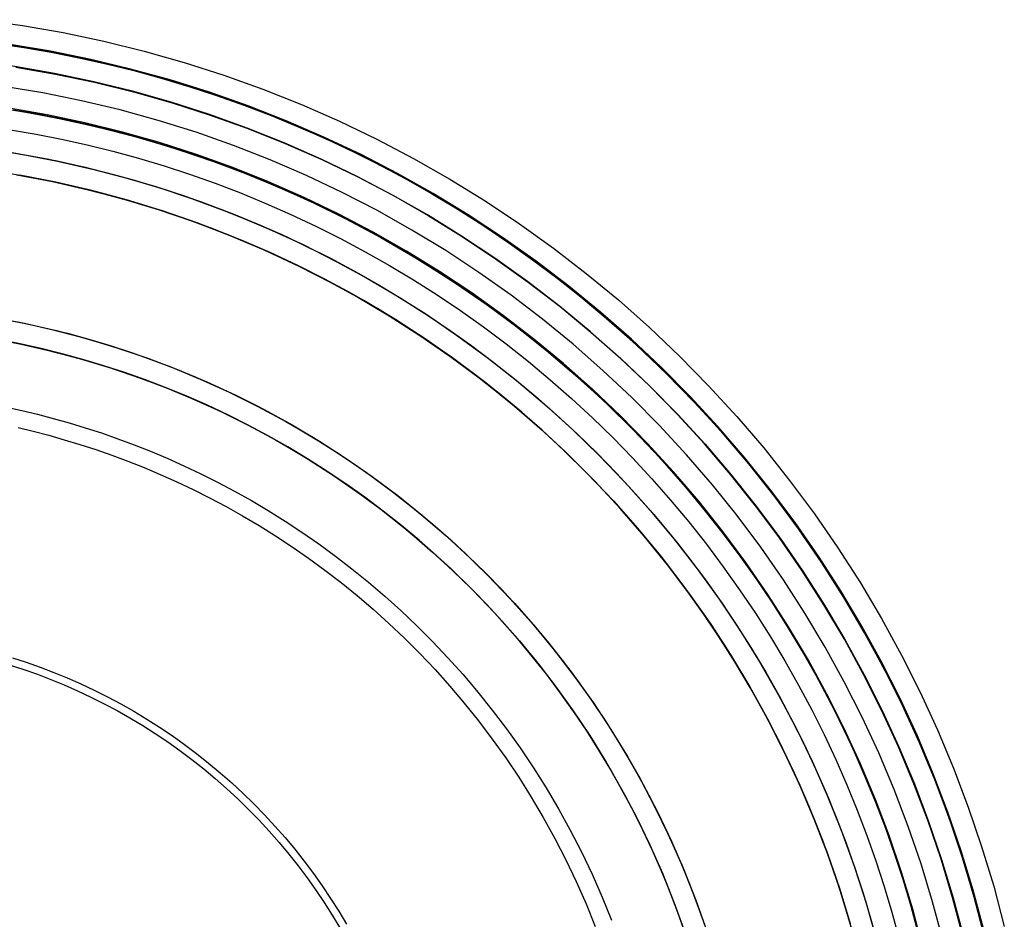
# Model space of a CAD drawing. Header units: millimetres. Extents: x -356 to 356, y -410 to 410.
# Tile 88 of 126: x 4 to 28, y 7 to 28. Entities that reach past the tile are written whole.
import ezdxf

# ---------------------------------------------------------------- set-up
doc = ezdxf.new("R2010")
doc.units = ezdxf.units.MM
doc.header["$MEASUREMENT"] = 0
doc.layers.add('1', color=7, linetype='Continuous')

msp = doc.modelspace()

# ---------------------------------------------------------------- linework, layer by layer
at = {"layer": '1', "color": 252}
for points in [[(3.436789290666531, 28.30450631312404), (4.411703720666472, 28.16901610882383), (5.38136063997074, 27.99995635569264), (6.344604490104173, 27.79752852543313), (7.300287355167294, 27.56197385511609), (8.247270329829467, 27.29357305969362), (9.184424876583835, 26.9926459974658), (10.1106341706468, 26.6595512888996), (11.02479443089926, 26.29468588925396), (11.92581623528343, 25.89848461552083), (12.8126258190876, 25.47141962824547), (13.68416635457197, 25.01399986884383), (14.53939921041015, 24.52677045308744), (15.37730518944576, 24.01031202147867), (16.19688574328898, 23.4652400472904), (16.99716416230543, 22.89220410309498), (17.77718673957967, 22.29188708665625), (18.53602390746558, 21.6650044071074), (19.27277134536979, 21.01230313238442), (19.9865510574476, 20.33456109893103), (20.67651241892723, 19.63258598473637), (21.34183318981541, 18.90721434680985), (21.98172049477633, 18.15931062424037), (22.59541176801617, 17.38976610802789), (23.18217566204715, 16.59949787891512), (23.74131291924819, 15.78944771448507), (24.27215720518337, 14.96058096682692), (24.77407590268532, 14.11388541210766), (25.24647086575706, 13.25037007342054), (25.68877913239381, 12.37106401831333), (26.10047359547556, 11.47701513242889), (26.48106363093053, 10.56928887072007), (26.8300956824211, 9.64896698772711), (27.14715380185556, 8.717146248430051), (27.43186014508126, 7.774937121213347), (27.68387542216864, 6.823462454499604)], [(27.23484364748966, 6.5010223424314), (26.99280629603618, 7.442338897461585), (26.71824471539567, 8.374688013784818), (26.41148973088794, 9.296946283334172), (26.07291095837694, 10.20800245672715), (25.70291635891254, 11.10675878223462), (25.30195174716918, 11.99213232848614), (24.8705002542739, 12.86305628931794), (24.409081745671, 13.71848126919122), (23.91825219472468, 14.55737654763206), (23.39860301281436, 15.37873132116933), (22.85076033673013, 16.18155592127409), (22.27538427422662, 16.96488300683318), (21.67316810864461, 17.72776872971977), (21.04483746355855, 18.46929387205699), (20.39114942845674, 19.18856495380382), (19.7128916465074, 19.88471530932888), (19.01088136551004, 20.55690613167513), (18.28596445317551, 21.20432748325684), (17.53901437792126, 21.82619927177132), (16.77093115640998, 22.42177219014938), (15.98264026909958, 22.99032861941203), (15.17509154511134, 23.53118349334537), (14.34925801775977, 24.04368512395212), (13.50613475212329, 24.52721598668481), (12.64673764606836, 24.9811934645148), (11.77210220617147, 25.40507054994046), (10.88328230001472, 25.79833650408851), (9.981348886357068, 26.16051747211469), (9.067388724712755, 26.49117705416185), (8.142503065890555, 26.78991683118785), (7.20780632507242, 27.05637684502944), (6.264424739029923, 27.29023603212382), (5.313495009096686, 27.49121261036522), (4.356162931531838, 27.65906441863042), (3.39358201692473, 27.79358920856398)], [(3.79947096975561, 27.7410169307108), (4.445983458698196, 27.64476860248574), (5.094965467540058, 27.53255031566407), (5.745873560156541, 27.4041043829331), (6.398144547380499, 27.25919562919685), (7.051196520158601, 27.09761295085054), (7.704430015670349, 26.91917082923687), (8.35722931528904, 26.72371078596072), (9.00896387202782, 26.51110276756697), (9.658989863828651, 26.28124644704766), (10.30665186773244, 26.03407242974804), (10.95128464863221, 25.769543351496), (11.5922150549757, 25.48765485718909), (12.22876401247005, 25.1884364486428), (12.8602486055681, 24.87195219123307), (13.48598423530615, 24.53830126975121), (14.10528684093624, 24.18761838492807), (14.71747517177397, 23.82007398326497), (15.321873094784, 23.43587431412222), (15.91781192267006, 23.03526130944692), (16.50463274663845, 22.61851228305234), (17.08168875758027, 22.1859394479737), (17.64834753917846, 21.7378892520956), (18.2039933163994, 21.27474153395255), (18.74802914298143, 20.79690850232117), (19.27987901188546, 20.3048335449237), (19.79898987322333, 19.79898987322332), (20.30483354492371, 19.27987901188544), (20.79690850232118, 18.74802914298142), (21.27474153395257, 18.20399331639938), (21.73788925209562, 17.64834753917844), (22.18593944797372, 17.08168875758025), (22.61851228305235, 16.50463274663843), (23.03526130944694, 15.91781192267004), (23.43587431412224, 15.32187309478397), (23.82007398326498, 14.71747517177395), (24.18761838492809, 14.10528684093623), (24.53830126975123, 13.48598423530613), (24.87195219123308, 12.86024860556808), (25.18843644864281, 12.22876401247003), (25.4876548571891, 11.59221505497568), (25.76954335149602, 10.95128464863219), (26.03407242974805, 10.30665186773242), (26.28124644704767, 9.658989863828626), (26.51110276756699, 9.008963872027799), (26.72371078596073, 8.357229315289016), (26.91917082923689, 7.704430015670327), (27.09761295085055, 7.051196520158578), (27.25919562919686, 6.398144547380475)], [(3.79947096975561, 27.7410169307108), (4.445983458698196, 27.64476860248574), (5.094965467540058, 27.53255031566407), (5.745873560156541, 27.4041043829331), (6.398144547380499, 27.25919562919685), (7.051196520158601, 27.09761295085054), (7.704430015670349, 26.91917082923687), (8.35722931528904, 26.72371078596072), (9.00896387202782, 26.51110276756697), (9.658989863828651, 26.28124644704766), (10.30665186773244, 26.03407242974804), (10.95128464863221, 25.769543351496), (11.5922150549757, 25.48765485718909), (12.22876401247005, 25.1884364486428), (12.8602486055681, 24.87195219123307), (13.48598423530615, 24.53830126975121), (14.10528684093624, 24.18761838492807), (14.71747517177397, 23.82007398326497), (15.321873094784, 23.43587431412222), (15.91781192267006, 23.03526130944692), (16.50463274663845, 22.61851228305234), (17.08168875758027, 22.1859394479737), (17.64834753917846, 21.7378892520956), (18.2039933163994, 21.27474153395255), (18.74802914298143, 20.79690850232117), (19.27987901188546, 20.3048335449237), (19.79898987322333, 19.79898987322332), (20.30483354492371, 19.27987901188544), (20.79690850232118, 18.74802914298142), (21.27474153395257, 18.20399331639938), (21.73788925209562, 17.64834753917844), (22.18593944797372, 17.08168875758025), (22.61851228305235, 16.50463274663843), (23.03526130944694, 15.91781192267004), (23.43587431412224, 15.32187309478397), (23.82007398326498, 14.71747517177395), (24.18761838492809, 14.10528684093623), (24.53830126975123, 13.48598423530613), (24.87195219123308, 12.86024860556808), (25.18843644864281, 12.22876401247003), (25.4876548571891, 11.59221505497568), (25.76954335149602, 10.95128464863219), (26.03407242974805, 10.30665186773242), (26.28124644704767, 9.658989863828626), (26.51110276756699, 9.008963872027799), (26.72371078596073, 8.357229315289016), (26.91917082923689, 7.704430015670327), (27.09761295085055, 7.051196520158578), (27.25919562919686, 6.398144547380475)], [(27.19589983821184, 6.741716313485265), (26.94553224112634, 7.681536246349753), (26.66269737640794, 8.612100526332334), (26.34773603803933, 9.532287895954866), (26.00102772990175, 10.44098960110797), (25.62299020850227, 11.33711072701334), (25.21407897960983, 12.21957151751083), (24.77478674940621, 13.08730867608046), (24.30564283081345, 13.93927664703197), (23.80721250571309, 14.77444887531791), (23.28009634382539, 15.59181904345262), (22.72492947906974, 16.39040228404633), (22.14238084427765, 17.16923636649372), (21.53315236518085, 17.92738285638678), (20.89797811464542, 18.66392824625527), (20.23762342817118, 19.37798505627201), (19.55288398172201, 20.06869290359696), (18.84458483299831, 20.73521953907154), (18.11357942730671, 21.37676185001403), (17.36074856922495, 21.99254682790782), (16.58699936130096, 22.58183249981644), (15.79326411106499, 23.14390882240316), (14.98049920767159, 23.67809853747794), (14.14968396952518, 24.18375798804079), (13.3018194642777, 24.66027789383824), (12.43792730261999, 25.10708408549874), (11.55904840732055, 25.5236381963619), (10.66624175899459, 25.90943831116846), (9.76058312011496, 26.26401957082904), (8.843163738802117, 26.58695473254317), (7.915089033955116, 26.87785468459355), (6.977477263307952, 27.13636891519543), (6.031458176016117, 27.36218593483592), (5.078171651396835, 27.55503365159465), (4.118766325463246, 27.71467969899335)], [(27.21688074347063, 6.575819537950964), (26.97241831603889, 7.515893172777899), (26.69549608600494, 8.446921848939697), (26.38644731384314, 9.367785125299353), (26.04564392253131, 10.27737479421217), (25.67349604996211, 11.17459621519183), (25.27045155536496, 12.05836963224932), (24.83699548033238, 12.92763147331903), (24.3736494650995, 13.78133563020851), (23.88097112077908, 14.61845471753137), (23.35955335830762, 15.43798130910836), (22.81002367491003, 16.23892915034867), (22.23304339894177, 17.02033434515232), (21.62930689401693, 17.78125651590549), (20.9995407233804, 18.52077993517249), (20.34450277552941, 19.23801462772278), (19.66498135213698, 19.93209744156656), (18.96179421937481, 20.60219308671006), (18.2357876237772, 21.24749514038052), (17.48783527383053, 21.86722701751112), (16.71883728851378, 22.46064290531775), (15.92971911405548, 23.02702866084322), (15.12143041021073, 23.56570267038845), (14.29494390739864, 24.07601666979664), (13.45125423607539, 24.55735652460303), (12.591376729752, 25.0091429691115), (11.7163462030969, 25.43083230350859), (10.82721570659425, 25.82191704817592), (9.925055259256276, 26.18192655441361), (9.010950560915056, 26.51042757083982), (8.086001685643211, 26.80702476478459), (7.151321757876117, 27.07136119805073), (6.208035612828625, 27.30311875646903), (5.257278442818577, 27.50201853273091), (4.300194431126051, 27.66782116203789)], [(4.256950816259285, 27.18090871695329), (5.192594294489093, 27.01777920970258), (6.122049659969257, 26.82245210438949), (7.044209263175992, 26.59516017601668), (7.957974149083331, 26.33617429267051), (8.862255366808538, 26.04580309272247), (9.755975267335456, 25.7243926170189), (10.63806878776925, 25.3723258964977), (11.50748472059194, 24.99002249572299), (12.36318696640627, 24.5779380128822), (13.20415576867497, 24.13656353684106), (14.02938892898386, 23.66642506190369), (14.83790300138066, 23.16808286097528), (15.62873446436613, 22.64213081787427), (16.40094086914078, 22.08919571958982), (17.15360196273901, 21.50993650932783), (17.88582078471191, 20.9050435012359), (18.59672473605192, 20.275237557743), (19.28546661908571, 19.62126923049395), (19.9512256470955, 18.94391786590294), (20.59320842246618, 18.24399067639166), (21.21064988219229, 17.52232177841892), (21.80281420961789, 16.7797711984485), (22.3689957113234, 16.01722384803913), (22.90851965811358, 15.23558846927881), (23.42074308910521, 14.43579655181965), (23.90505557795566, 13.61880122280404), (24.36087996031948, 12.78557611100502), (24.78767302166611, 11.93711418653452), (25.18492614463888, 11.07442657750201), (25.5521659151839, 10.19854136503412), (25.88895468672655, 9.310502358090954), (26.19489110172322, 8.411367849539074), (26.4696105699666, 7.502209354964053), (26.71278570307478, 6.584110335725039)], [(26.2252783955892, 6.501104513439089), (25.98384641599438, 7.407382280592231), (25.71110592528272, 8.304734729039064), (25.40738555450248, 9.19208061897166), (25.07305126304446, 10.06835076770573), (24.70850589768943, 10.93248933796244), (24.31418870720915, 11.78345511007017), (23.89057481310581, 12.62022273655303), (23.43817463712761, 13.44178397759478), (22.95753328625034, 14.24714891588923), (22.44922989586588, 15.03534714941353), (21.91387693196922, 15.805428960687), (21.3521194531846, 16.55646646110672), (20.76463433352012, 17.28755470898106), (20.15212944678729, 17.9978127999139), (19.51534281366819, 18.68638492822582), (18.85504171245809, 19.35244141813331), (18.17202175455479, 19.99517972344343), (17.46710592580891, 20.61382539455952), (16.74114359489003, 21.20763301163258), (15.99500948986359, 21.77588708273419), (15.22960264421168, 22.31790290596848), (14.44584531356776, 22.83302739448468), (13.64468186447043, 23.32063986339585), (12.82707763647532, 23.7801527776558), (11.99401777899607, 24.21101245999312), (11.14650606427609, 24.61269975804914), (10.28556367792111, 24.98473066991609), (9.412227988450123, 25.32665692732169), (8.527551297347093, 25.63806653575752), (7.63259957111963, 25.91858427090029), (6.728451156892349, 26.16787213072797), (5.816195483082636, 26.38562974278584), (4.896931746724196, 26.57159472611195), (3.971767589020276, 26.72554300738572)], [(3.647818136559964, 26.24773176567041), (4.551614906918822, 26.10618320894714), (5.449987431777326, 25.9335234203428), (6.341865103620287, 25.72995816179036), (7.226185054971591, 25.4957300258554), (8.10189342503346, 25.23111814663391), (8.967946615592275, 24.93643786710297), (9.823312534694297, 24.6120403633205), (10.66697182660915, 24.2583122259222), (11.4979190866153, 23.87567499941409), (12.31516405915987, 23.46458467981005), (13.11773281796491, 23.02553117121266), (13.90466892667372, 22.5590377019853), (14.67503457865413, 22.06566020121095), (15.42791171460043, 21.54598663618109), (16.16240311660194, 21.00063631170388), (16.87763347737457, 20.43025913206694), (17.57275044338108, 19.83553482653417), (18.24692563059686, 19.21717213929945), (18.89935561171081, 18.57590798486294), (19.52926287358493, 17.91250656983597), (20.13589674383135, 17.22775848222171), (20.7185342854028, 16.52247974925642), (21.27648115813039, 15.79751086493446), (21.8090724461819, 15.05371578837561), (22.31567345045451, 14.29198091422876), (22.79568044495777, 13.51321401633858), (23.24852139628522, 12.71834316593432), (23.67365664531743, 11.90831562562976), (24.07057955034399, 11.08409672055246), (24.43881709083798, 10.24666868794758), (24.77793043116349, 9.397029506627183), (25.08751544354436, 8.536191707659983), (25.36720318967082, 7.665181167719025), (25.61666036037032, 6.785035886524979)], [(25.64595511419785, 6.673453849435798), (25.47707239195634, 7.291692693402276), (25.29208342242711, 7.909520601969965), (25.09086511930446, 8.526340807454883), (24.87332253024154, 9.141543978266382), (24.63938997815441, 9.754509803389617), (24.38903210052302, 10.36460868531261), (24.12224477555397, 10.97120353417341), (23.83905592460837, 11.57365165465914), (23.53952618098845, 12.17130671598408), (23.22374941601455, 12.76352079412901), (22.89185311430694, 13.3496464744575), (22.54399859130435, 13.92903900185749), (22.18038104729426, 14.50105846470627), (21.80122945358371, 15.06507199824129), (21.40680626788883, 15.62045599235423), (20.99740697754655, 16.16659828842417), (20.57335947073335, 16.7029003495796), (20.13502323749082, 17.22877938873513), (19.68278840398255, 17.74367043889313), (19.21707460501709, 18.24702835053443), (18.73832970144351, 18.7383297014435), (18.24702835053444, 19.21707460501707), (17.74367043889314, 19.68278840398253), (17.22877938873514, 20.13502323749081), (16.70290034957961, 20.57335947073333), (16.16659828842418, 20.99740697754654), (15.62045599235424, 21.40680626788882), (15.06507199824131, 21.8012294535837), (14.50105846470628, 22.18038104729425), (13.9290390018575, 22.54399859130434), (13.34964647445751, 22.89185311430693), (12.76352079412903, 23.22374941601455), (12.17130671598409, 23.53952618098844), (11.57365165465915, 23.83905592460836), (10.97120353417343, 24.12224477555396), (10.36460868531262, 24.38903210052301), (9.75450980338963, 24.63938997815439), (9.141543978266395, 24.87332253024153), (8.526340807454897, 25.09086511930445), (7.909520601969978, 25.2920834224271), (7.291692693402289, 25.47707239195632), (6.673453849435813, 25.64595511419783), (6.055386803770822, 25.79888157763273), (5.438058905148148, 25.93602736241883), (4.822020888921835, 26.05759226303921), (4.207805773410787, 26.16379885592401)], [(4.23425935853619, 26.15953072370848), (5.142457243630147, 25.99625229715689), (6.044419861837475, 25.80145322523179), (6.939053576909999, 25.57536970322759), (7.825273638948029, 25.31827585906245), (8.702005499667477, 25.03048342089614), (9.568186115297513, 24.71234133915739), (10.42276523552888, 24.36423536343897), (11.26470667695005, 23.98658757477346), (12.09298957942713, 23.57985587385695), (12.90660964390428, 23.14453342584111), (13.70458035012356, 22.68114806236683), (14.485934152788, 22.19026164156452), (15.2497236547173, 21.67246936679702), (15.99502275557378, 21.12839906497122), (16.72092777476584, 20.55871042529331), (17.42655854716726, 19.96409419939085), (18.11105949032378, 19.34527136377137), (18.77360064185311, 18.70299224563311), (19.41337866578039, 18.03803561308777), (20.02961782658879, 17.35120773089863), (20.62157092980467, 16.64334138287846), (21.18852022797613, 15.91529486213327), (21.72977829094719, 15.16795093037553), (22.24468883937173, 14.4022157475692), (22.73262754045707, 13.61901777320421), (23.19300276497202, 12.81930664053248), (23.62525630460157, 12.00405200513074), (24.02886404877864, 11.17424236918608), (24.40333662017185, 10.33088388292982), (24.74821996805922, 9.47499912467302), (25.06309591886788, 8.607625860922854), (25.34758268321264, 7.729815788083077), (25.60133531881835, 6.842633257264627)], [(4.13253433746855, 25.69576710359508), (4.73576205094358, 25.59146038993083), (5.340780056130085, 25.47207010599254), (5.947064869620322, 25.33737765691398), (6.554075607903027, 25.18718682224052), (7.161255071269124, 25.02132516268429), (7.76803095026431, 24.83964537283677), (8.373817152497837, 24.64202656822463), (8.978015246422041, 24.42837549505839), (9.58001601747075, 24.19862765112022), (10.1792011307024, 23.95274830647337), (10.77494489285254, 23.69073341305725), (11.36661610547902, 23.41261039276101), (11.95357999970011, 23.11843879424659), (12.53520024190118, 22.80831080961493), (13.11084099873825, 22.48235164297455), (13.67986904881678, 22.14071972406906), (14.2416559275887, 21.78360676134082), (14.79558009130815, 21.4112376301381), (15.34102908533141, 21.02387009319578), (15.87740170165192, 20.62179435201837), (16.40411011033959, 20.20533242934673), (16.92058194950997, 19.7748373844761), (17.4262623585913, 19.33069236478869), (17.92061593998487, 18.87330949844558), (18.40312863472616, 18.40312863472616), (18.87330949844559, 17.92061593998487), (19.3306923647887, 17.4262623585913), (19.7748373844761, 16.92058194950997), (20.20533242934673, 16.40411011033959), (20.62179435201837, 15.87740170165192), (21.02387009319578, 15.3410290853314), (21.4112376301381, 14.79558009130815), (21.78360676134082, 14.2416559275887), (22.14071972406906, 13.67986904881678), (22.48235164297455, 13.11084099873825), (22.80831080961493, 12.53520024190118), (23.11843879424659, 11.95357999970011), (23.41261039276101, 11.36661610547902), (23.69073341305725, 10.77494489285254), (23.95274830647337, 10.1792011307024), (24.19862765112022, 9.58001601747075), (24.4283754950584, 8.978015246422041), (24.64202656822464, 8.373817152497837), (24.83964537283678, 7.76803095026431), (25.0213251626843, 7.161255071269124), (25.18718682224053, 6.554075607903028)], [(4.13253433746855, 25.69576710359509), (4.73576205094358, 25.59146038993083), (5.340780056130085, 25.47207010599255), (5.947064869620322, 25.33737765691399), (6.554075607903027, 25.18718682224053), (7.161255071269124, 25.0213251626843), (7.76803095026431, 24.83964537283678), (8.373817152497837, 24.64202656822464), (8.978015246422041, 24.4283754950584), (9.58001601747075, 24.19862765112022), (10.1792011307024, 23.95274830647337), (10.77494489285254, 23.69073341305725), (11.36661610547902, 23.41261039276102), (11.95357999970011, 23.11843879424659), (12.53520024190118, 22.80831080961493), (13.11084099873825, 22.48235164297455), (13.67986904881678, 22.14071972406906), (14.2416559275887, 21.78360676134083), (14.79558009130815, 21.4112376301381), (15.34102908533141, 21.02387009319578), (15.87740170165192, 20.62179435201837), (16.40411011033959, 20.20533242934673), (16.92058194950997, 19.7748373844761), (17.4262623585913, 19.3306923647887), (17.92061593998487, 18.87330949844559), (18.40312863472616, 18.40312863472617), (18.87330949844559, 17.92061593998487), (19.3306923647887, 17.42626235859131), (19.7748373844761, 16.92058194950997), (20.20533242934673, 16.40411011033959), (20.62179435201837, 15.87740170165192), (21.02387009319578, 15.34102908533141), (21.4112376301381, 14.79558009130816), (21.78360676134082, 14.2416559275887), (22.14071972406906, 13.67986904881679), (22.48235164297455, 13.11084099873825), (22.80831080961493, 12.53520024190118), (23.11843879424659, 11.95357999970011), (23.41261039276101, 11.36661610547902), (23.69073341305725, 10.77494489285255), (23.95274830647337, 10.1792011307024), (24.19862765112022, 9.580016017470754), (24.4283754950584, 8.978015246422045), (24.64202656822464, 8.37381715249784), (24.83964537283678, 7.768030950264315), (25.0213251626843, 7.161255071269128), (25.18718682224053, 6.554075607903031)], [(3.510164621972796, 25.25725132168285), (4.379855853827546, 25.12104421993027), (5.24432752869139, 24.95489989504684), (6.102549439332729, 24.75901634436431), (6.953498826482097, 24.5336270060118), (7.796161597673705, 24.27900048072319), (8.629533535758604, 23.99544021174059), (9.452621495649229, 23.6832841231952), (10.26444458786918, 23.34290421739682), (11.06403534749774, 22.97470613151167), (11.8504408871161, 22.57912865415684), (12.62272403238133, 22.15664320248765), (13.37996443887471, 21.70775326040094), (14.1212596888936, 21.23299377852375), (14.84572636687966, 20.73293053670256), (15.55250111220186, 20.20815946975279), (16.24074164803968, 19.65930595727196), (16.90962778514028, 19.08702407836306), (17.55836239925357, 18.49199583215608), (18.18617238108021, 17.87493032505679), (18.7923095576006, 17.23656292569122), (19.37605158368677, 16.57765438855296), (19.93670280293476, 15.89898994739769), (20.47359507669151, 15.20137837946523), (20.98608858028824, 14.48565104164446), (21.4735725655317, 13.75266087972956), (21.93546608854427, 13.00328141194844), (22.37121870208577, 12.23840568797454), (22.78031111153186, 11.4589452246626), (23.16225579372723, 10.66582891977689), (23.51659757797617, 9.860001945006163), (23.84291418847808, 9.04242461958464), (24.14081674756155, 8.214071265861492), (24.40995023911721, 7.37592904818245), (24.6499939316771, 6.528996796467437)], [(4.049020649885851, 25.17648569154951), (4.640057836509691, 25.07428689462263), (5.232849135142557, 24.95730934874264), (5.826881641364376, 24.82533887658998), (6.421625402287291, 24.67818322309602), (7.016534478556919, 24.51567343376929), (7.611048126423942, 24.33766518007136), (8.204592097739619, 24.14404002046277), (8.79658005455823, 23.93470658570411), (9.386415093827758, 23.70960167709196), (9.973491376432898, 23.468691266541), (10.55719585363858, 23.2119713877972), (11.13691008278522, 22.9394689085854), (11.71201212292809, 22.65124217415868), (12.28187850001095, 22.34738151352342), (12.84588623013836, 22.02800960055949), (13.40341488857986, 21.69328166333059), (13.95384871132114, 21.34338553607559), (14.49657871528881, 20.97854154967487), (15.03100482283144, 20.59900225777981), (15.55653797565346, 20.20505199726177), (16.07260222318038, 19.79700628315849), (16.57863677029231, 19.37521103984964), (17.07409796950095, 18.94004167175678), (17.55846124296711, 18.49190197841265), (18.03122292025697, 18.03122292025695), (18.49190197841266, 17.55846124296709), (18.94004167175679, 17.07409796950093), (19.37521103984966, 16.5786367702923), (19.79700628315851, 16.07260222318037), (20.20505199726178, 15.55653797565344), (20.59900225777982, 15.03100482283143), (20.97854154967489, 14.49657871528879), (21.34338553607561, 13.95384871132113), (21.69328166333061, 13.40341488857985), (22.02800960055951, 12.84588623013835), (22.34738151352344, 12.28187850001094), (22.6512421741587, 11.71201212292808), (22.93946890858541, 11.13691008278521), (23.21197138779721, 10.55719585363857), (23.46869126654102, 9.973491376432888), (23.70960167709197, 9.386415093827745), (23.93470658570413, 8.79658005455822), (24.14404002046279, 8.204592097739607), (24.33766518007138, 7.611048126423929), (24.5156734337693, 7.016534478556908), (24.67818322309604, 6.42162540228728)], [(4.125995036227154, 25.1639854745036), (4.998334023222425, 25.00533257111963), (5.864630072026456, 24.81644845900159), (6.723835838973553, 24.59756149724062), (7.574912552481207, 24.34893631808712), (8.41683126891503, 24.07087350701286), (9.24857411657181, 23.763709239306), (10.06913552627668, 23.42781487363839), (10.8775234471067, 23.06359650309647), (11.67276054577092, 22.67149446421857), (12.45388538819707, 22.25198280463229), (13.21995360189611, 21.80556870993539), (13.97003901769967, 21.33279189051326), (14.70323478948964, 20.83422392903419), (15.41865449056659, 20.31046758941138), (16.11543318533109, 19.76215608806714), (16.79272847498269, 19.18995232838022), (17.449721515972, 18.59454809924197), (18.08561800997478, 17.9766632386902), (18.69964916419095, 17.33704476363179), (19.29107262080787, 16.6764659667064), (19.85917335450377, 15.99572548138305), (20.40326453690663, 15.29564631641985), (20.92268836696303, 14.57707486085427), (21.41681686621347, 13.84087986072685), (21.88505263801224, 13.08795136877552), (22.32682958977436, 12.31919966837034), (22.74161361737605, 11.53555417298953), (23.12890325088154, 10.73796230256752), (23.48823026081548, 9.927388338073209), (23.81916022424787, 9.104812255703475), (24.12129305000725, 8.271228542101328), (24.39426346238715, 7.427644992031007), (24.63774144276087, 6.575081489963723)], [(24.1570142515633, 6.437286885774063), (23.96026555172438, 7.134821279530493), (23.74299640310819, 7.827523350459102), (23.50539160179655, 8.514491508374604), (23.24768859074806, 9.194834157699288), (22.97017673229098, 9.867673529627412), (22.67319624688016, 10.53214944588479), (22.35713682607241, 11.18742298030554), (22.02243593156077, 11.83267998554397), (21.66957679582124, 12.46713445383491), (21.29908614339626, 13.09003168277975), (20.91153165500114, 13.70065121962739), (20.5075191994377, 14.29830956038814), (20.0876898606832, 14.88236258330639), (19.65271678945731, 15.45220769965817), (19.20330191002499, 16.00728570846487), (18.74017251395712, 16.54708234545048), (18.26407777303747, 17.07112952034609), (17.7757852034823, 17.5790062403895), (17.27607711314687, 18.07033922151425), (16.76574706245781, 18.54480319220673), (16.24559636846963, 19.00212089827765), (15.71297695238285, 19.44485421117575), (15.16494642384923, 19.87522075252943), (14.60190323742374, 20.2924720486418), (14.02429207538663, 20.6958747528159), (13.43260329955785, 21.0847140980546), (12.82737210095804, 21.45829734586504), (12.20917734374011, 21.81595720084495), (11.57864010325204, 22.15705515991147), (10.93642190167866, 22.4809847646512), (10.28322264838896, 22.78717472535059), (9.619778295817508, 23.07509188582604), (8.946858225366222, 23.34424399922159), (8.265262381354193, 23.5941822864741), (7.575818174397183, 23.82450375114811), (6.879377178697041, 24.03485322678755), (6.176811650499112, 24.22492513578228), (5.469010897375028, 24.39446494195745), (4.756877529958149, 24.5432702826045), (4.041323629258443, 24.671191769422)], [(24.1570142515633, 6.437286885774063), (23.96026555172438, 7.134821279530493), (23.74299640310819, 7.827523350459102), (23.50539160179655, 8.514491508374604), (23.24768859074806, 9.194834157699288), (22.97017673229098, 9.867673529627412), (22.67319624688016, 10.53214944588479), (22.35713682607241, 11.18742298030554), (22.02243593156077, 11.83267998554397), (21.66957679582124, 12.46713445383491), (21.29908614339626, 13.09003168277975), (20.91153165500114, 13.70065121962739), (20.5075191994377, 14.29830956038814), (20.0876898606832, 14.88236258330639), (19.65271678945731, 15.45220769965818), (19.20330191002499, 16.00728570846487), (18.74017251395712, 16.54708234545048), (18.26407777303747, 17.0711295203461), (17.7757852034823, 17.5790062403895), (17.27607711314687, 18.07033922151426), (16.76574706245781, 18.54480319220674), (16.24559636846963, 19.00212089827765), (15.71297695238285, 19.44485421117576), (15.16494642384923, 19.87522075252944), (14.60190323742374, 20.2924720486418), (14.02429207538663, 20.6958747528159), (13.43260329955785, 21.0847140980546), (12.82737210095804, 21.45829734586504), (12.20917734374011, 21.81595720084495), (11.57864010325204, 22.15705515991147), (10.93642190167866, 22.48098476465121), (10.28322264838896, 22.78717472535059), (9.619778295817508, 23.07509188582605), (8.946858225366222, 23.3442439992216), (8.265262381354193, 23.5941822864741), (7.575818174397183, 23.82450375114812), (6.879377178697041, 24.03485322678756), (6.176811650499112, 24.22492513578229), (5.469010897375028, 24.39446494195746), (4.756877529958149, 24.54327028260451), (4.041323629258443, 24.67119176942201)], [(4.277256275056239, 24.6313840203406), (5.125377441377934, 24.46897027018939), (5.967383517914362, 24.27736258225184), (6.802269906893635, 24.05678956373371), (7.629040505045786, 23.80751438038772), (8.446708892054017, 23.52983444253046), (9.254299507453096, 23.22408105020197), (10.05084881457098, 22.89061899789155), (10.83540645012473, 22.52984613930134), (11.60703635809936, 22.14219291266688), (12.36481790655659, 21.7281218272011), (13.10784698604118, 21.28812691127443), (13.83523708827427, 20.82273312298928), (14.54612036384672, 20.33249572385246), (15.23964865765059, 19.81799961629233), (15.91499452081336, 19.27985864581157), (16.57135219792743, 18.71871486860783), (17.20793858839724, 18.13523778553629), (17.82399418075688, 17.53012354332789), (18.41878395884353, 16.90409410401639), (18.99159827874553, 16.25789638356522), (19.54175371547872, 15.59230136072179), (20.06859387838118, 14.90810315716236), (20.57149019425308, 14.20611809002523), (21.04984265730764, 13.48718369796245), (21.50308054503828, 12.75215774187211), (21.93066309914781, 12.00191718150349), (22.33208017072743, 11.23735712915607), (22.70685282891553, 10.45938978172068), (23.05453393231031, 9.668943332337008), (23.37470866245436, 8.866960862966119), (23.6669950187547, 8.054399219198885), (23.93104427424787, 7.232227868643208), (24.16654139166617, 6.401427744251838)], [(24.03102338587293, 6.892743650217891), (23.77591418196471, 7.72695960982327), (23.49185554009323, 8.551767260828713), (23.17919332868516, 9.366162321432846), (22.83830824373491, 10.16915318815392), (22.46961534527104, 10.95976214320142), (22.07356355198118, 11.73702654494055), (21.65063509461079, 12.49999999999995), (21.20134492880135, 13.24775351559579), (20.72624010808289, 13.97937663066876), (20.22589911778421, 14.69397852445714), (19.70093117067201, 15.3906891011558), (19.1519754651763, 16.06866004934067), (18.57970040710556, 16.72706587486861), (17.984802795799, 17.36510490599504), (17.36800697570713, 17.98200026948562), (16.73006395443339, 18.57700083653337), (16.07175048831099, 19.14938213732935), (15.39386813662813, 19.69844724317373), (14.69724228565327, 20.2235276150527), (13.98272114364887, 20.72398391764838), (13.25117470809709, 21.19920679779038), (12.50349370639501, 21.64861762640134), (11.74058851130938, 22.07166920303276), (10.96338803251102, 22.46784642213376), (10.17283858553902, 22.83666690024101), (9.369902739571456, 23.17768156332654), (8.555558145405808, 23.49047519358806), (7.730796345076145, 23.77466693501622), (6.896621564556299, 24.02991075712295), (6.054049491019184, 24.2558958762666), (5.204106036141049, 24.45234713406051), (4.347826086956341, 24.61902533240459)], [(4.347826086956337, 24.61902533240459), (5.204106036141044, 24.45234713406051), (6.054049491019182, 24.2558958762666), (6.896621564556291, 24.02991075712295), (7.730796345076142, 23.77466693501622), (8.555558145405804, 23.49047519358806), (9.369902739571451, 23.17768156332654), (10.17283858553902, 22.83666690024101), (10.96338803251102, 22.46784642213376), (11.74058851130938, 22.07166920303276), (12.50349370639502, 21.64861762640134), (13.25117470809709, 21.19920679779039), (13.98272114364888, 20.72398391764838), (14.69724228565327, 20.2235276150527), (15.39386813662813, 19.69844724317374), (16.07175048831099, 19.14938213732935), (16.73006395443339, 18.57700083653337), (17.36800697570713, 17.98200026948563), (17.984802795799, 17.36510490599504), (18.57970040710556, 16.72706587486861), (19.1519754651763, 16.06866004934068), (19.70093117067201, 15.3906891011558), (20.22589911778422, 14.69397852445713), (20.72624010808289, 13.97937663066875), (21.20134492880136, 13.24775351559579), (21.6506350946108, 12.49999999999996), (22.07356355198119, 11.73702654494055), (22.46961534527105, 10.95976214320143), (22.83830824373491, 10.16915318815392), (23.17919332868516, 9.366162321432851), (23.49185554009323, 8.551767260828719), (23.77591418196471, 7.72695960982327), (24.03102338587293, 6.8927436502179)], [(4.347826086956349, 24.61902533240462), (5.204106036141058, 24.45234713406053), (6.054049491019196, 24.25589587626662), (6.896621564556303, 24.02991075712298), (7.730796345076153, 23.77466693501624), (8.555558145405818, 23.49047519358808), (9.369902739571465, 23.17768156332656), (10.17283858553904, 22.83666690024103), (10.96338803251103, 22.46784642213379), (11.7405885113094, 22.07166920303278), (12.50349370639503, 21.64861762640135), (13.2511747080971, 21.19920679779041), (13.98272114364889, 20.72398391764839), (14.69724228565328, 20.22352761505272), (15.39386813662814, 19.69844724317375), (16.07175048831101, 19.14938213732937), (16.7300639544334, 18.57700083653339), (17.36800697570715, 17.98200026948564), (17.98480279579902, 17.36510490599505), (18.57970040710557, 16.72706587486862), (19.15197546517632, 16.06866004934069), (19.70093117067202, 15.39068910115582), (20.22589911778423, 14.69397852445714), (20.72624010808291, 13.97937663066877), (21.20134492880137, 13.24775351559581), (21.65063509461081, 12.49999999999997), (22.0735635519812, 11.73702654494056), (22.46961534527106, 10.95976214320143), (22.83830824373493, 10.16915318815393), (23.17919332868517, 9.366162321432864), (23.49185554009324, 8.551767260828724), (23.77591418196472, 7.726959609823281), (24.03102338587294, 6.892743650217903)], [(3.749356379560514, 21.2491495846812), (4.48931094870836, 21.10640072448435), (5.223876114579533, 20.93810331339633), (5.952170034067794, 20.74445939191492), (6.673318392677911, 20.52570142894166), (7.386455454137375, 20.2820920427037), (8.09072509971, 20.01392368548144), (8.785281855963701, 19.72151829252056), (9.469291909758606, 19.40522689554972), (10.14193410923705, 19.0654292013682), (10.8024009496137, 18.70253313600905), (11.44989954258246, 18.31697435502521), (12.08365256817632, 17.90921572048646), (12.70289920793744, 17.47974674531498), (13.30689605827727, 17.02908300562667), (13.89491802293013, 16.55776552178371), (14.46625918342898, 16.06636010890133), (15.0202336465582, 15.55545669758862), (15.55617636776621, 15.02566862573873), (16.0734439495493, 14.47763190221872), (16.57141541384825, 13.91200444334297), (17.04949294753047, 13.32946528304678), (17.50710262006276, 12.73071375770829), (17.94369507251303, 12.11646866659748), (18.35874617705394, 11.48746740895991), (18.75175766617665, 10.84446509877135), (19.12225773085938, 10.18823365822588), (19.46980158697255, 9.519560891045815), (19.79397200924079, 8.83924953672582), (20.09437983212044, 8.148116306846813), (20.37066441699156, 7.446990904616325), (20.62249408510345, 6.73671502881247)], [(3.957696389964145, 21.21164341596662), (4.463312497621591, 21.1118684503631), (4.969987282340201, 20.99930540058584), (5.477268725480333, 20.8737902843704), (5.984691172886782, 20.73517899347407), (6.4917763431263, 20.58334842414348), (6.998034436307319, 20.41819755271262), (7.502965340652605, 20.23964844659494), (8.006059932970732, 20.04764720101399), (8.50680146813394, 19.84216479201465), (9.004667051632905, 19.62319783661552), (9.49912918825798, 19.39076925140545), (9.989657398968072, 19.14492880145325), (10.47571989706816, 18.88575353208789), (10.95678531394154, 18.61334807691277), (11.4323244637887, 18.32784483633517), (11.90181213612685, 18.02940402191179), (12.36472890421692, 17.71821356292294), (12.82056293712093, 17.39448887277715), (13.26881180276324, 17.0584724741), (13.70898424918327, 16.71043348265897), (14.14060195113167, 16.35066695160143), (14.56320120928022, 15.97949307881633), (14.97633458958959, 15.59725628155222), (15.37957249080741, 15.20432414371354), (15.77250462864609, 14.80108624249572), (16.1547414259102, 14.38795286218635), (16.5259152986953, 13.9653536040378), (16.88568182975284, 13.53373590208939), (17.23372082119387, 13.09356345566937), (17.56973721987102, 12.64531459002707), (17.89346191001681, 12.18948055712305), (18.20465236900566, 11.72656378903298), (18.50309318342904, 11.25707611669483), (18.78859642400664, 10.78153696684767), (19.06100187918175, 10.30047154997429), (19.32017714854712, 9.814409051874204), (19.56601759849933, 9.323880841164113), (19.79844618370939, 8.829418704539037), (20.01741313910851, 8.331553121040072), (20.22289554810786, 7.830811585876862), (20.41489679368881, 7.327716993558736), (20.5934458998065, 6.822786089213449)], [(4.312615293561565, 21.1429093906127), (5.049901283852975, 20.98038912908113), (5.781102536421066, 20.79237797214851), (6.505338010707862, 20.57910245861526), (7.221735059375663, 20.34081956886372), (7.929430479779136, 20.07781641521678), (8.62757155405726, 19.79040989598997), (9.315317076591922, 19.47894631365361), (9.9918383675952, 19.14380095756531), (10.65632027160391, 18.78537765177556), (11.30796213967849, 18.40410826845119), (11.94597879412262, 18.00045220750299), (12.56960147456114, 17.57489584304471), (13.1780787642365, 17.12795193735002), (13.77067749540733, 16.66015902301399), (14.34668363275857, 16.17208075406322), (14.90540313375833, 15.66430522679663), (15.44616278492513, 15.13744427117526), (15.96831101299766, 14.59213271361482), (16.47121867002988, 14.02902761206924), (16.95427979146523, 13.44880746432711), (17.41691232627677, 12.8521713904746), (17.85855883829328, 12.23983829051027), (18.27868717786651, 11.61254597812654), (18.67679112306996, 10.97105029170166), (19.05239098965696, 10.31612418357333), (19.40503420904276, 9.648556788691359), (19.73429587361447, 8.969152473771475), (20.03977924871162, 8.27872986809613), (20.32111625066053, 7.578120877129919), (20.57796789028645, 6.868169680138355)], [(3.663164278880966, 20.75663468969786), (4.386108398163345, 20.61716741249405), (5.103787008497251, 20.45273890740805), (5.815338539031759, 20.26354657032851), (6.519908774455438, 20.04981752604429), (7.216651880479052, 19.81180835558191), (7.904731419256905, 19.54980478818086), (8.583321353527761, 19.26412135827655), (9.251607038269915, 18.95510102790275), (9.908786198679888, 18.62311477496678), (10.55406989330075, 18.26856114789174), (11.1866834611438, 17.8918657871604), (11.80586745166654, 17.49348091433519), (12.41087853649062, 17.07388478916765), (13.00099040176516, 16.63358113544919), (13.57549462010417, 16.17309853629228), (14.13370150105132, 15.69298979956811), (14.67494091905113, 15.19383129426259), (15.19856311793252, 14.67622225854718), (15.70393949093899, 14.14078408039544), (16.190463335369, 13.58815955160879), (16.65755058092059, 13.01901209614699), (17.10464049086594, 12.43402497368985), (17.5311963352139, 11.83390045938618), (17.93670603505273, 11.21935900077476), (18.32068277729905, 10.59113835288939), (18.68266559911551, 9.94999269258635), (19.02221994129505, 9.296691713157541), (19.33893816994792, 8.632019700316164), (19.63244006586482, 7.956774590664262), (19.90237328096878, 7.271767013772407), (20.148413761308, 6.577819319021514)], [(20.12003335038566, 6.66191173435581), (19.9455888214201, 7.155235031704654), (19.75800139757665, 7.646764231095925), (19.55724272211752, 8.13599446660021), (19.34330948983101, 8.622414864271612), (19.11622409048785, 9.105510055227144), (18.87603514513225, 9.5847617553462), (18.6228179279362, 10.05965040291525), (18.35667466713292, 10.52965684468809), (18.07773471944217, 10.99426406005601), (17.78615461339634, 11.4529589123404), (17.48211795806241, 11.9052339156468), (17.16583521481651, 12.35058900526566), (16.83754333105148, 12.788533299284), (16.49750523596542, 13.21858683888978), (16.14600919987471, 13.64028229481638), (15.78336805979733, 14.05316662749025), (15.40991831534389, 14.45680268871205), (15.02601910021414, 14.85077075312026), (14.63205103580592, 15.23466996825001), (14.22841497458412, 15.60811971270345), (13.81553064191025, 15.97076085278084), (13.39383518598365, 16.32225688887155), (12.96378164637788, 16.6622949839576), (12.52583735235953, 16.99058686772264), (12.08048226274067, 17.30686961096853), (11.62820725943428, 17.61090626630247), (11.16951240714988, 17.9024863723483), (10.70490519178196, 18.18142632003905), (10.23489875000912, 18.44756958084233), (9.760010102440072, 18.70078679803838), (9.280758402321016, 18.94097574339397), (8.797663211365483, 19.16806114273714), (8.311242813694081, 19.38199437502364), (7.822012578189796, 19.58275305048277), (7.330483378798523, 19.77034047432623), (6.837160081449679, 19.94478500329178), (6.342540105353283, 20.1061393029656), (5.847112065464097, 20.25447951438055), (5.351354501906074, 20.38990433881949), (4.855734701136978, 20.51253405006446), (4.360707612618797, 20.62250944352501), (3.866714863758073, 20.71999073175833)], [(4.21347471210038, 20.65283679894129), (4.9338115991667, 20.49405263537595), (5.648203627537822, 20.31036357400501), (6.355790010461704, 20.10199094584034), (7.055718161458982, 19.86918582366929), (7.747144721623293, 19.61222871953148), (8.42923657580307, 19.33142924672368), (9.101171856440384, 19.02712574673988), (9.762140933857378, 18.69968488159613), (10.41134739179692, 18.34950119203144), (11.0480089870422, 17.97699662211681), (11.67135859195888, 17.58262001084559), (12.2806451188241, 17.16684655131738), (12.87513442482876, 16.7301772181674), (13.45411019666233, 16.27313816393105), (14.01687481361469, 15.7962800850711), (14.56275018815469, 15.30017755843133), (15.09107858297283, 14.7854283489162), (15.60122340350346, 14.25265268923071), (16.09256996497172, 13.70249253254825), (16.56452623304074, 13.13561077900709), (17.01652353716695, 12.55269047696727), (17.44801725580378, 11.95443399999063), (17.85848747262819, 11.34156220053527), (18.24743960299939, 10.71481354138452), (18.61440498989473, 10.07494320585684), (18.95894146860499, 9.42272218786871), (19.28063389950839, 8.758936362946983), (19.57909466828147, 8.084385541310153), (19.85396415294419, 7.399882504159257), (20.10491115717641, 6.706252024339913)], [(4.035984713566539, 19.12325327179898), (4.401291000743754, 19.04323168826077), (4.770582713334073, 18.95490789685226), (5.143704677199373, 18.8579762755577), (5.520484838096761, 18.75212824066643), (5.900733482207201, 18.6370529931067), (6.284242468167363, 18.51243834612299), (6.67078447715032, 18.37797163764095), (7.060112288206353, 18.23334073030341), (7.451958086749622, 18.07823510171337), (7.846032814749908, 17.91234702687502), (8.242025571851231, 17.73537285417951), (8.63960307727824, 17.54701437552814), (9.03840920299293, 17.34698029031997), (9.43806458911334, 17.13498776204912), (9.838166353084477, 16.91076406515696), (10.23828790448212, 16.67404831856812), (10.63797887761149, 16.42459330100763), (11.03676519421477, 16.16216734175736), (11.4341492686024, 15.8865562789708), (11.8296103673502, 15.59756547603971), (12.22260513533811, 15.29502188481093), (12.61256829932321, 14.97877614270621), (12.99891355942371, 14.64870468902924), (13.38103467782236, 14.30471188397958), (13.75830677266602, 13.9467321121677), (14.13008782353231, 13.57473185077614), (14.49572039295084, 13.18871168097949), (14.85453356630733, 12.78870821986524), (15.20584511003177, 12.37479594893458), (15.54896384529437, 11.94708891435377), (15.88319223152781, 11.50574227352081), (16.20782915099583, 11.05095366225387), (16.52217288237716, 10.58296435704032), (16.82552424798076, 10.10206020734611), (17.11718991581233, 9.608572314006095), (17.39648583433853, 9.102877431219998), (17.66274077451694, 8.585398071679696), (17.91529995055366, 8.056602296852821), (18.15352868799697, 7.517003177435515), (18.37681610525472, 6.967157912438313)], [(4.308741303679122, 18.63910832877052), (4.670267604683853, 18.55264179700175), (5.035543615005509, 18.45774843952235), (5.404400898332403, 18.35412616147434), (5.776653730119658, 18.24147069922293), (6.152098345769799, 18.11947643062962), (6.530512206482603, 17.98783726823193), (6.911653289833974, 17.84624763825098), (7.295259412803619, 17.69440354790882), (7.681047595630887, 17.53200374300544), (8.068713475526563, 17.35875095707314), (8.457930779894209, 17.17435325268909), (8.848350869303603, 16.97852545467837), (9.239602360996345, 16.77099067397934), (9.631290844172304, 16.55148191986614), (10.02299869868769, 16.31974379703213), (10.41428502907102, 16.07553428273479), (10.80468572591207, 15.81862657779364), (11.19371366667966, 15.54881102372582), (11.58085906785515, 15.26589707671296), (11.96558999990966, 14.9697153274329), (12.34735307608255, 14.66011955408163), (12.72557432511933, 14.3369887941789), (13.09966025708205, 14.00022941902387), (13.46899913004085, 13.64977719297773), (13.83296242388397, 13.28559929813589), (14.19090652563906, 12.90769630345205), (14.54217462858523, 12.51610405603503), (14.88609884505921, 12.11089547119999), (15.22200253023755, 11.69218219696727), (15.54920281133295, 11.26011612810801), (15.86701331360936, 10.81489074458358), (16.1747470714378, 10.35674224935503), (16.47171960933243, 9.885950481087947), (16.75725217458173, 9.402839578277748), (17.03067509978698, 8.907778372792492), (17.29133127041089, 8.401180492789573), (17.53857966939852, 7.88350415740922), (17.77179896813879, 7.355251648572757), (17.99039113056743, 6.816968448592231)], [(4.178614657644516, 13.18660704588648), (4.504481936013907, 13.0803030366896), (4.829494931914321, 12.96537487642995), (5.153325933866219, 12.84178786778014), (5.475642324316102, 12.70952332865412), (5.796107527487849, 12.56857908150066), (6.114382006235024, 12.41896987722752), (6.430124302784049, 12.26072774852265), (6.74299211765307, 12.09390228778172), (7.052643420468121, 11.91856084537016), (7.358737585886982, 11.7347886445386), (7.660936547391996, 11.54268880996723), (7.95890596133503, 11.34238230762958), (8.252316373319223, 11.13400779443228), (8.540844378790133, 10.91772137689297), (8.824173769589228, 10.69369627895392), (9.101996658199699, 10.46212241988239), (9.374014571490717, 10.2232059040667), (9.639939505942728, 9.977168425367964), (9.899494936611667, 9.72424658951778), (10.15241677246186, 9.46469115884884), (10.39845425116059, 9.19876622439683), (10.63737076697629, 8.926748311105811), (10.86894462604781, 8.648925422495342), (11.09296972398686, 8.365596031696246), (11.30925614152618, 8.077068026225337), (11.51763065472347, 7.783657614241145), (11.71793715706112, 7.485688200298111), (11.91003699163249, 7.183489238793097), (12.09380919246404, 6.877395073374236)], [(4.124406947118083, 13.01326835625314), (4.446046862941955, 12.90834339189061), (4.766843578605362, 12.79490615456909), (5.086473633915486, 12.67292239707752), (5.404608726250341, 12.54237367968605), (5.720916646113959, 12.40325785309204), (6.035062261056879, 12.25558947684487), (6.346708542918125, 12.09940016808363), (6.655517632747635, 11.93473887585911), (6.961151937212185, 11.76167207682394), (7.263275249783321, 11.58028388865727), (7.561553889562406, 11.39067609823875), (7.85565785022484, 11.19296810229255), (8.145261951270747, 10.9872967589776), (8.430046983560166, 10.77381614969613), (8.709700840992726, 10.55269725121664), (8.983919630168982, 10.32412751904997), (9.252408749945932, 10.08831038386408), (9.514883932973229, 9.845464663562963), (9.771072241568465, 9.595823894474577), (10.02071301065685, 9.339635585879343), (10.26355873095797, 9.077160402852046), (10.49937586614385, 8.808671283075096), (10.72794559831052, 8.534452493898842), (10.94906449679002, 8.25479863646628), (11.16254510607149, 7.970013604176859), (11.36821644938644, 7.680409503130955), (11.56592444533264, 7.386305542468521), (11.75553223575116, 7.088026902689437), (11.93692042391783, 6.785903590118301)]]:
    msp.add_lwpolyline(points, dxfattribs=at)
at = {"layer": '1', "color": 252, "extrusion": (-0.0002377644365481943, 0, 0.9999999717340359)}
msp.add_lwpolyline([(27.5021784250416, -3.4e-15), (27.48577692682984, 0.9500837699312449), (27.43659197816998, 1.899035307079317), (27.35468219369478, 2.84572372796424), (27.24014518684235, 3.789020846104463), (27.09311745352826, 4.727802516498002), (26.91377420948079, 5.660949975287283), (26.70232918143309, 6.58735117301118), (26.45903435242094, 7.505902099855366), (26.18417966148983, 8.415508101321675), (25.87809265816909, 9.31508518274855), (25.54113811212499, 10.20356130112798), (25.17371757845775, 11.07987764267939), (24.77626891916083, 11.94298988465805), (24.34926578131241, 12.79186943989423), (23.89321703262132, 13.62550468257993), (23.40866615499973, 14.44290215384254), (22.89619059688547, 15.24308774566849), (22.35640108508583, 16.0251078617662), (21.7899408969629, 16.78803055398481), (21.19748509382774, 17.5309466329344), (20.5797397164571, 18.25297075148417), (19.93744094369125, 18.95324245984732), (19.27135421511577, 19.63092723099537), (18.58227331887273, 20.28521745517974), (17.8710194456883, 20.91533340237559), (17.13844021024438, 21.52052415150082), (16.38540864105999, 22.10006848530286), (15.61282214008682, 22.65327574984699), (14.82160141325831, 23.17948667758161), (14.012689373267, 23.67807417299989), (13.18705001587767, 24.14844405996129), (12.34566727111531, 24.59003578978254), (11.4895438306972, 25.00232310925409), (10.61969995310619, 25.38481468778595), (9.737172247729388, 25.73705470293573), (8.843012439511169, 26.05862338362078), (7.938286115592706, 26.34913751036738), (7.024071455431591, 26.6082508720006), (6.10145794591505, 26.83565467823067), (5.171545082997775, 27.03107792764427), (4.23544106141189, 27.194287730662), (3.294261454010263, 27.32508958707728), (2.349127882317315, 27.42332761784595), (1.40116667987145, 27.48888475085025), (0.4515075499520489, 27.52168286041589), (-0.4987177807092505, 27.52168286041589), (-1.448376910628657, 27.48888475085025), (-2.396338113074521, 27.42332761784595), (-3.34147168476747, 27.32508958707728), (-4.282651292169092, 27.194287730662), (-5.218755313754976, 27.03107792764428), (-6.148668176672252, 26.83565467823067), (-7.071281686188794, 26.6082508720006), (-7.985496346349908, 26.34913751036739), (-8.89022267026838, 26.05862338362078), (-9.78438247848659, 25.73705470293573), (-10.66691018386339, 25.38481468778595), (-11.53675406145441, 25.00232310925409), (-12.39287750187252, 24.59003578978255), (-13.23426024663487, 24.14844405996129), (-14.05989960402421, 23.67807417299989), (-14.8688116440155, 23.17948667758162), (-15.66003237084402, 22.65327574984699), (-16.43261887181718, 22.10006848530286), (-17.18565044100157, 21.52052415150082), (-17.91822967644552, 20.91533340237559), (-18.62948354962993, 20.28521745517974), (-19.31856444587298, 19.63092723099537), (-19.98465117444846, 18.95324245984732), (-20.6269499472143, 18.25297075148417), (-21.24469532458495, 17.5309466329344), (-21.83715112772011, 16.7880305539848), (-22.40361131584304, 16.0251078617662), (-22.94340082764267, 15.24308774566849), (-23.45587638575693, 14.44290215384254), (-23.94042726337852, 13.62550468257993), (-24.39647601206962, 12.79186943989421), (-24.82347914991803, 11.94298988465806), (-25.22092780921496, 11.07987764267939), (-25.5883483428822, 10.20356130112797), (-25.9253028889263, 9.315085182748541), (-26.23138989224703, 8.415508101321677), (-26.50624458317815, 7.505902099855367), (-26.74953941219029, 6.587351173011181), (-26.96098444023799, 5.660949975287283), (-27.14032768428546, 4.727802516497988), (-27.28735541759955, 3.789020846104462), (-27.40189242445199, 2.845723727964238), (-27.48380220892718, 1.899035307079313), (-27.53298715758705, 0.9500837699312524), (-27.54938865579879, 3.4e-15)], dxfattribs=at)
at = {"layer": '1', "color": 252, "extrusion": (-8.224230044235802e-05, 0, 0.9999999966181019)}
msp.add_lwpolyline([(26.51773247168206, -3.2e-15), (26.50192676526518, 0.9155715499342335), (26.45452848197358, 1.830051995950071), (26.37559410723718, 2.742351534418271), (26.26521770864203, 3.651382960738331), (26.12353082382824, 4.556062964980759), (25.950702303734, 5.455313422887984), (25.74693811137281, 6.348062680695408), (25.5124810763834, 7.233246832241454), (25.24761060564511, 8.109810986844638), (24.9526423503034, 8.976710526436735), (24.62792782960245, 9.832912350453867), (24.27385401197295, 10.67739610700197), (23.89084285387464, 11.50915540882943), (23.47935079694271, 12.32719903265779), (23.03986822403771, 13.13055210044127), (22.57291887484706, 13.91825724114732), (22.07905922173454, 14.68937573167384), (21.55887780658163, 15.44298861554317), (21.01299453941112, 16.17819779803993), (20.44205995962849, 16.89412711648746), (19.84675446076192, 17.58992338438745), (19.22778747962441, 18.26475740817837), (18.58589665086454, 18.91782497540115), (17.9218469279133, 19.54834781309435), (17.23642967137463, 20.15557451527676), (16.5304617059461, 20.73878143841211), (15.80478434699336, 21.29727356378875), (15.06026239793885, 21.83038532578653), (14.29778311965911, 22.33748140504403), (13.5182551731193, 22.81795748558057), (12.72260753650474, 23.27124097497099), (11.91178839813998, 23.6967916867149), (11.08676402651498, 24.09410248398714), (10.2485176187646, 24.46269988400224), (9.398048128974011, 24.80214462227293), (8.536369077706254, 25.11203217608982), (7.664507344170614, 25.39199324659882), (6.783501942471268, 25.64169419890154), (5.894402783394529, 25.8608374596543), (4.998269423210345, 26.04916187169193), (4.096169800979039, 26.20644300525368), (3.189178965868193, 26.33249342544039), (2.278377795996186, 26.42716291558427), (1.364851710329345, 26.49033865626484), (0.4496893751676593, 26.52194535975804), (-0.4660185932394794, 26.52194535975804), (-1.381180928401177, 26.49033865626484), (-2.294707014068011, 26.42716291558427), (-3.205508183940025, 26.3324934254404), (-4.112499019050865, 26.20644300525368), (-5.014598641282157, 26.04916187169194), (-5.910732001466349, 25.86083745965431), (-6.799831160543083, 25.64169419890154), (-7.680836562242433, 25.39199324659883), (-8.55269829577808, 25.11203217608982), (-9.414377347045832, 24.80214462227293), (-10.26484683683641, 24.46269988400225), (-11.1030932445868, 24.09410248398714), (-11.9281176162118, 23.69679168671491), (-12.73893675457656, 23.27124097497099), (-13.53458439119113, 22.81795748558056), (-14.31411233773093, 22.33748140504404), (-15.07659161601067, 21.83038532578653), (-15.82111356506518, 21.29727356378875), (-16.54679092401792, 20.73878143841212), (-17.25275888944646, 20.15557451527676), (-17.93817614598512, 19.54834781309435), (-18.60222586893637, 18.91782497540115), (-19.24411669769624, 18.26475740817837), (-19.86308367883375, 17.58992338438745), (-20.45838917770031, 16.89412711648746), (-21.02932375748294, 16.17819779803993), (-21.57520702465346, 15.44298861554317), (-22.09538843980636, 14.68937573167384), (-22.58924809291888, 13.91825724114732), (-23.05619744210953, 13.13055210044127), (-23.49568001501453, 12.32719903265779), (-23.90717207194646, 11.50915540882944), (-24.29018323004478, 10.67739610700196), (-24.64425704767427, 9.83291235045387), (-24.96897156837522, 8.976710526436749), (-25.26393982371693, 8.10981098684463), (-25.52881029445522, 7.233246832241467), (-25.76326732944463, 6.348062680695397), (-25.96703152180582, 5.455313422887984), (-26.13986004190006, 4.556062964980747), (-26.28154692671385, 3.65138296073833), (-26.391923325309, 2.742351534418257), (-26.4708577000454, 1.830051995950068), (-26.518255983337, 0.9155715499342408), (-26.53406168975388, 3.2e-15)], dxfattribs=at)

doc.saveas('drawing.dxf')
